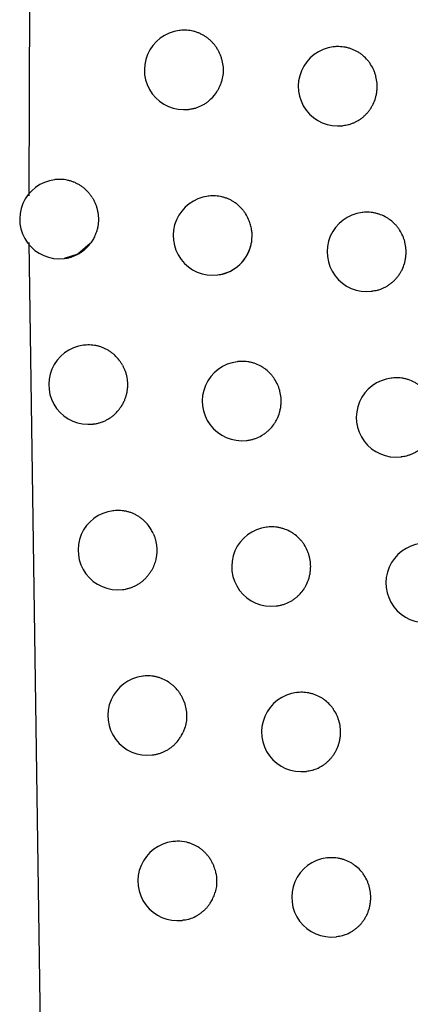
# Model space of a CAD drawing. Header units: millimetres. Extents: x -0.66 to 0.91, y -0.4 to 0.64.
# Tile 133 of 171: x 0.28237 to 0.28729, y 0.05226 to 0.06468. Entities that reach past the tile are written whole.
import ezdxf

# ---------------------------------------------------------------- set-up
doc = ezdxf.new("R2010")
doc.units = ezdxf.units.MM
doc.layers.add('FORMAT', color=7, linetype='Continuous')

msp = doc.modelspace()

# ---------------------------------------------------------------- linework, layer by layer
at = {"layer": 'FORMAT', "color": 7, "linetype": 'Continuous', "lineweight": 25}
for p, q in [((0.282573, 0.084525), (0.282484, 0.062453)), ((0.284391, 0.064539), (0.284382, 0.064538)), ((0.286331, 0.064332), (0.286322, 0.064331)), ((0.284501, 0.063545), (0.284508, 0.063546)), ((0.286441, 0.063338), (0.286448, 0.063339)), ((0.282819, 0.062658), (0.28281, 0.062657)), ((0.284754, 0.062451), (0.284745, 0.06245)), ((0.286695, 0.062244), (0.286686, 0.062243)), ((0.285297, 0.061995), (0.285292, 0.061865)), ((0.282486, 0.061867), (0.282953, 0.029505)), ((0.282929, 0.061664), (0.282935, 0.061665)), ((0.284864, 0.061457), (0.28487, 0.061457)), ((0.286805, 0.06125), (0.286812, 0.061251)), ((0.283185, 0.06057), (0.283176, 0.060569)), ((0.285121, 0.060363), (0.285112, 0.060362)), ((0.287063, 0.060157), (0.287055, 0.060156)), ((0.283295, 0.059576), (0.283301, 0.059577)), ((0.285231, 0.059369), (0.285237, 0.05937)), ((0.287174, 0.059163), (0.28718, 0.059163)), ((0.283555, 0.058483), (0.283546, 0.058482)), ((0.285492, 0.058276), (0.285484, 0.058275)), ((0.283665, 0.057489), (0.283671, 0.05749)), ((0.285603, 0.057282), (0.285609, 0.057283)), ((0.28393, 0.056397), (0.283921, 0.056396)), ((0.285869, 0.05619), (0.28586, 0.056189)), ((0.28404, 0.055403), (0.284046, 0.055404)), ((0.285979, 0.055196), (0.285985, 0.055197)), ((0.284309, 0.054312), (0.284301, 0.054311)), ((0.286249, 0.054105), (0.286241, 0.054104)), ((0.28442, 0.053318), (0.284426, 0.053319)), ((0.28636, 0.053111), (0.286366, 0.053112))]:
    msp.add_line(p, q, dxfattribs=at)
at = {"layer": 'FORMAT', "color": 7, "linetype": 'Continuous', "lineweight": 25, "flags": 128}
msp.add_lwpolyline([(0.283259, 0.061852), (0.283101, 0.061718), (0.282929, 0.061664)], dxfattribs=at)
at = {"layer": 'FORMAT', "color": 7, "linetype": 'Continuous', "lineweight": 25}
for centre, radius, start, end in [((0.284442, 0.064041), 0.0005, 96.8344, 276.8344), ((0.286382, 0.063835), 0.0005, 96.8344, 276.8344), ((0.28287, 0.06216), 0.0005, 96.8344, 276.8344), ((0.284805, 0.061953), 0.0005, 96.8344, 276.8344), ((0.286746, 0.061747), 0.0005, 96.8344, 276.8344), ((0.284804, 0.061948), 0.000495, 276.9807, 350.3466), ((0.283236, 0.060073), 0.0005, 96.8344, 276.8344), ((0.285172, 0.059866), 0.0005, 96.8344, 276.8344), ((0.287114, 0.059659), 0.0005, 96.8344, 276.8344), ((0.283606, 0.057986), 0.0005, 96.8344, 276.8344), ((0.285543, 0.057779), 0.0005, 96.8344, 276.8344), ((0.287487, 0.057573), 0.0005, 96.8344, 276.8344), ((0.283981, 0.0559), 0.0005, 96.8344, 276.8344), ((0.28592, 0.055693), 0.0005, 96.8344, 276.8344), ((0.28436, 0.053814), 0.0005, 96.8344, 276.8344), ((0.2863, 0.053608), 0.0005, 96.8344, 276.8344)]:
    msp.add_arc(centre, radius, start, end, dxfattribs=at)
for points, knots in [([(0.284916, 0.064182), (0.284914, 0.06419), (0.284907, 0.064212), (0.284894, 0.064245), (0.284876, 0.064283), (0.284855, 0.064319), (0.28483, 0.064353), (0.284804, 0.064385), (0.284775, 0.064414), (0.284743, 0.064441), (0.284709, 0.064465), (0.284674, 0.064486), (0.284637, 0.064504), (0.284598, 0.064519), (0.284545, 0.064534), (0.28449, 0.064542), (0.284436, 0.064542), (0.284407, 0.064543), (0.284392, 0.064539), (0.284391, 0.064539)], [0, 0, 0, 0, 0.035779, 0.094604, 0.153839, 0.213708, 0.274445, 0.333424, 0.392813, 0.452834, 0.51372, 0.573008, 0.632707, 0.693042, 0.754247, 0.873289, 0.93436, 0.995877, 1, 1, 1, 1]), ([(0.286877, 0.063835), (0.286877, 0.063849), (0.286876, 0.06389), (0.286866, 0.063946), (0.28685, 0.064), (0.28683, 0.064052), (0.286803, 0.064101), (0.286771, 0.064147), (0.286735, 0.064189), (0.286694, 0.064227), (0.286649, 0.064259), (0.286601, 0.064287), (0.28655, 0.064308), (0.286497, 0.064323), (0.286457, 0.064331), (0.286416, 0.064336), (0.286375, 0.064335), (0.286346, 0.064336), (0.286331, 0.064332), (0.286331, 0.064332)], [0, 0, 0, 0, 0.048867, 0.148262, 0.19891, 0.247953, 0.347166, 0.397806, 0.446929, 0.546301, 0.597018, 0.646301, 0.745995, 0.796877, 0.846313, 0.896093, 0.946407, 0.997452, 1, 1, 1, 1]), ([(0.284916, 0.064182), (0.284927, 0.064127), (0.284949, 0.064017), (0.284918, 0.06391), (0.284902, 0.063857)], [0, 0, 0, 0, 0.505365, 1, 1, 1, 1]), ([(0.284508, 0.063546), (0.284516, 0.063547), (0.284539, 0.06355), (0.284575, 0.063558), (0.284628, 0.063575), (0.284678, 0.063599), (0.284725, 0.063628), (0.28478, 0.063671), (0.284828, 0.063723), (0.284866, 0.063781), (0.284886, 0.063818), (0.284897, 0.063844), (0.284902, 0.063857)], [0, 0, 0, 0, 0.051876, 0.131945, 0.212605, 0.368478, 0.44847, 0.529056, 0.763501, 0.843751, 0.921597, 1, 1, 1, 1]), ([(0.286447, 0.063343), (0.28647, 0.063345), (0.286507, 0.063348), (0.286556, 0.063365), (0.286594, 0.06338), (0.286631, 0.0634), (0.286666, 0.063422), (0.286699, 0.063447), (0.28673, 0.063475), (0.286758, 0.063506), (0.286784, 0.063539), (0.286807, 0.063574), (0.286833, 0.063623), (0.286854, 0.063676), (0.286868, 0.063734), (0.286876, 0.063782), (0.286877, 0.063817), (0.286877, 0.063835)], [0, 0, 0, 0, 0.09809, 0.157565, 0.215107, 0.273053, 0.331626, 0.391058, 0.448441, 0.506227, 0.564639, 0.623909, 0.681097, 0.796795, 0.855861, 0.927531, 1, 1, 1, 1]), ([(0.283284, 0.062433), (0.28328, 0.062439), (0.283268, 0.062457), (0.283247, 0.062484), (0.28322, 0.062515), (0.28319, 0.062544), (0.283157, 0.062569), (0.283123, 0.062592), (0.283087, 0.062612), (0.283049, 0.062629), (0.28301, 0.062642), (0.28297, 0.062652), (0.28293, 0.062659), (0.282889, 0.062662), (0.282852, 0.062661), (0.282829, 0.062659), (0.282819, 0.062658)], [0, 0, 0, 0, 0.040104, 0.113935, 0.188274, 0.264208, 0.340691, 0.415031, 0.489881, 0.566337, 0.643346, 0.718197, 0.793565, 0.870558, 0.948112, 1, 1, 1, 1]), ([(0.285297, 0.061995), (0.285296, 0.062006), (0.285293, 0.062037), (0.285284, 0.062078), (0.285271, 0.062121), (0.285252, 0.06217), (0.285225, 0.062219), (0.285193, 0.062265), (0.285157, 0.062307), (0.285117, 0.062345), (0.285072, 0.062377), (0.285036, 0.062398), (0.284999, 0.062416), (0.28496, 0.06243), (0.284907, 0.062445), (0.284853, 0.062454), (0.284798, 0.062454), (0.284769, 0.062454), (0.284755, 0.062451), (0.284754, 0.06245)], [0, 0, 0, 0, 0.038789, 0.116946, 0.15636, 0.207878, 0.312098, 0.365291, 0.416933, 0.521396, 0.574708, 0.626595, 0.678843, 0.731648, 0.785214, 0.889729, 0.942775, 0.996591, 1, 1, 1, 1]), ([(0.283284, 0.062433), (0.283291, 0.062421), (0.283305, 0.062398), (0.283323, 0.06236), (0.283337, 0.062321), (0.283349, 0.06228), (0.28336, 0.062225), (0.283364, 0.062169), (0.283361, 0.062113), (0.283356, 0.062072), (0.283347, 0.062031), (0.283335, 0.061991), (0.283321, 0.061956), (0.283302, 0.061917), (0.283283, 0.061883), (0.283265, 0.061859), (0.283259, 0.061852)], [0, 0, 0, 0, 0.0663273, 0.1331153, 0.2013559, 0.2700983, 0.3364256, 0.4713333, 0.540075, 0.6064088, 0.6732032, 0.7414502, 0.8101992, 0.8572435, 0.9521196, 1, 1, 1, 1]), ([(0.287242, 0.061747), (0.287241, 0.061761), (0.28724, 0.061802), (0.287231, 0.061858), (0.287215, 0.061912), (0.287194, 0.061964), (0.287168, 0.062013), (0.287135, 0.062059), (0.287099, 0.062101), (0.287058, 0.062139), (0.287013, 0.062171), (0.286965, 0.062199), (0.286914, 0.06222), (0.286861, 0.062235), (0.286821, 0.062243), (0.28678, 0.062247), (0.286738, 0.062247), (0.286709, 0.062248), (0.286695, 0.062244), (0.286695, 0.062244)], [0, 0, 0, 0, 0.048888, 0.148328, 0.198999, 0.248064, 0.347322, 0.397985, 0.447122, 0.546522, 0.597254, 0.646534, 0.746222, 0.797102, 0.846519, 0.896281, 0.946576, 0.997602, 1, 1, 1, 1]), ([(0.282935, 0.061665), (0.282943, 0.061666), (0.282964, 0.061668), (0.282998, 0.061676), (0.283038, 0.061688), (0.283076, 0.061704), (0.283113, 0.061723), (0.283149, 0.061745), (0.283182, 0.06177), (0.283213, 0.061798), (0.283239, 0.061825), (0.283254, 0.061844), (0.283259, 0.061852)], [0, 0, 0, 0, 0.061572, 0.167964, 0.275097, 0.384576, 0.494868, 0.600873, 0.70762, 0.81672, 0.926637, 1, 1, 1, 1]), ([(0.28487, 0.061459), (0.284879, 0.06146), (0.284902, 0.061461), (0.284938, 0.06147), (0.285004, 0.061491), (0.285066, 0.061524), (0.285121, 0.061566), (0.285152, 0.061594), (0.28518, 0.061624), (0.285206, 0.061657), (0.285229, 0.061693), (0.285249, 0.061729), (0.285265, 0.061768), (0.285279, 0.061808), (0.285287, 0.06184), (0.285291, 0.06186), (0.285292, 0.061865)], [0, 0, 0, 0, 0.043896, 0.111333, 0.179267, 0.377581, 0.445457, 0.510915, 0.576834, 0.643469, 0.711087, 0.776221, 0.841814, 0.908118, 0.975397, 1, 1, 1, 1]), ([(0.286811, 0.061255), (0.286834, 0.061257), (0.286871, 0.06126), (0.28692, 0.061276), (0.286958, 0.061292), (0.286995, 0.061311), (0.28703, 0.061334), (0.287063, 0.061359), (0.287094, 0.061387), (0.287122, 0.061418), (0.287148, 0.061451), (0.287171, 0.061486), (0.287198, 0.061535), (0.287218, 0.061588), (0.287233, 0.061645), (0.28724, 0.061694), (0.287241, 0.061729), (0.287242, 0.061747)], [0, 0, 0, 0, 0.098205, 0.157644, 0.215156, 0.273072, 0.331614, 0.391014, 0.448382, 0.506154, 0.56455, 0.623804, 0.680997, 0.796706, 0.855777, 0.927489, 1, 1, 1, 1]), ([(0.283666, 0.060318), (0.283659, 0.060329), (0.283646, 0.060352), (0.283615, 0.060396), (0.283578, 0.060436), (0.283536, 0.060472), (0.283503, 0.060496), (0.283467, 0.060517), (0.28343, 0.060535), (0.283392, 0.06055), (0.283352, 0.060561), (0.283312, 0.060569), (0.283271, 0.060573), (0.28323, 0.060574), (0.283201, 0.060573), (0.283186, 0.06057), (0.283185, 0.06057)], [0, 0, 0, 0, 0.066955, 0.134334, 0.275132, 0.346586, 0.419066, 0.489486, 0.560391, 0.632819, 0.705772, 0.776621, 0.847959, 0.920839, 0.994251, 1, 1, 1, 1]), ([(0.285667, 0.059866), (0.285666, 0.059879), (0.285665, 0.059921), (0.285655, 0.059977), (0.28564, 0.06003), (0.285619, 0.060082), (0.285593, 0.060132), (0.285561, 0.060177), (0.285525, 0.06022), (0.285484, 0.060257), (0.285439, 0.060289), (0.285391, 0.060317), (0.28534, 0.060339), (0.285288, 0.060354), (0.285247, 0.060362), (0.285206, 0.060366), (0.285165, 0.060366), (0.285136, 0.060366), (0.285122, 0.060363), (0.285121, 0.060363)], [0, 0, 0, 0, 0.048797, 0.148051, 0.198628, 0.2476, 0.34667, 0.397236, 0.446315, 0.545595, 0.596263, 0.645553, 0.745262, 0.796149, 0.845642, 0.89548, 0.945852, 0.996954, 1, 1, 1, 1]), ([(0.283666, 0.060318), (0.283672, 0.060306), (0.283685, 0.060281), (0.2837, 0.060243), (0.283713, 0.060202), (0.283721, 0.060161), (0.283727, 0.06012), (0.283729, 0.060078), (0.283728, 0.060036), (0.283723, 0.059994), (0.283715, 0.059953), (0.283704, 0.059913), (0.28369, 0.059874), (0.28367, 0.059832), (0.283653, 0.059805), (0.283644, 0.05979)], [0, 0, 0, 0, 0.073948, 0.14841, 0.224491, 0.301132, 0.37508, 0.449542, 0.525623, 0.602263, 0.676217, 0.750684, 0.826771, 0.903417, 1, 1, 1, 1]), ([(0.287611, 0.059659), (0.28761, 0.059673), (0.287609, 0.059715), (0.287599, 0.059771), (0.287583, 0.059824), (0.287563, 0.059877), (0.287536, 0.059926), (0.287504, 0.059971), (0.287468, 0.060014), (0.287427, 0.060051), (0.287381, 0.060083), (0.287334, 0.060111), (0.287283, 0.060133), (0.28723, 0.060148), (0.287189, 0.060155), (0.287148, 0.06016), (0.287107, 0.06016), (0.287078, 0.06016), (0.287064, 0.060156), (0.287063, 0.060156)], [0, 0, 0, 0, 0.048909, 0.14839, 0.199081, 0.248167, 0.347466, 0.398151, 0.4473, 0.546726, 0.597473, 0.64675, 0.746433, 0.797312, 0.846711, 0.896455, 0.946733, 0.997742, 1, 1, 1, 1]), ([(0.285237, 0.059371), (0.285246, 0.059372), (0.285269, 0.059374), (0.285305, 0.059383), (0.285358, 0.059399), (0.285408, 0.059423), (0.285455, 0.059453), (0.285488, 0.059478), (0.285529, 0.059515), (0.285566, 0.059558), (0.285596, 0.059605), (0.285623, 0.059654), (0.285643, 0.059707), (0.285657, 0.059764), (0.285665, 0.059813), (0.285666, 0.059848), (0.285667, 0.059866)], [0, 0, 0, 0, 0.038717, 0.097863, 0.157445, 0.273027, 0.3317, 0.391235, 0.44867, 0.564871, 0.624198, 0.681375, 0.797053, 0.85611, 0.927657, 1, 1, 1, 1]), ([(0.283301, 0.059577), (0.28331, 0.059578), (0.283332, 0.059581), (0.283368, 0.059589), (0.283408, 0.059602), (0.283446, 0.059618), (0.283483, 0.059637), (0.283518, 0.05966), (0.283558, 0.059691), (0.283603, 0.059733), (0.28363, 0.059771), (0.283644, 0.05979)], [0, 0, 0, 0, 0.0644815, 0.1656342, 0.2675338, 0.3657206, 0.4645938, 0.5656386, 0.6674368, 0.8324597, 1, 1, 1, 1]), ([(0.28718, 0.059167), (0.287203, 0.059169), (0.28724, 0.059173), (0.287288, 0.059189), (0.287327, 0.059205), (0.287363, 0.059224), (0.287399, 0.059246), (0.287432, 0.059272), (0.287463, 0.0593), (0.287491, 0.05933), (0.287517, 0.059363), (0.28754, 0.059399), (0.287566, 0.059448), (0.287587, 0.0595), (0.287601, 0.059558), (0.287609, 0.059607), (0.28761, 0.059642), (0.287611, 0.059659)], [0, 0, 0, 0, 0.0983113, 0.1577183, 0.2152026, 0.2730901, 0.3316031, 0.3909735, 0.4483284, 0.506086, 0.5644683, 0.6237069, 0.6809054, 0.7966245, 0.8556994, 0.9274497, 1, 1, 1, 1]), ([(0.284054, 0.058197), (0.284045, 0.058214), (0.284028, 0.058249), (0.28399, 0.058304), (0.283949, 0.058349), (0.283907, 0.058385), (0.283873, 0.058409), (0.283837, 0.05843), (0.283801, 0.058448), (0.283762, 0.058463), (0.283722, 0.058474), (0.283682, 0.058482), (0.283641, 0.058486), (0.2836, 0.058487), (0.283571, 0.058486), (0.283556, 0.058483), (0.283555, 0.058483)], [0, 0, 0, 0, 0.093152, 0.187283, 0.319589, 0.386735, 0.454846, 0.520983, 0.588054, 0.655599, 0.724117, 0.790624, 0.85759, 0.926003, 0.994917, 1, 1, 1, 1]), ([(0.286039, 0.057779), (0.286038, 0.057793), (0.286037, 0.057834), (0.286027, 0.05789), (0.286012, 0.057944), (0.285991, 0.057996), (0.285965, 0.058045), (0.285932, 0.05809), (0.285897, 0.058133), (0.285856, 0.058171), (0.285811, 0.058203), (0.285763, 0.058231), (0.285712, 0.058252), (0.285659, 0.058267), (0.285619, 0.058275), (0.285578, 0.058279), (0.285536, 0.05828), (0.285508, 0.058279), (0.285493, 0.058276), (0.285492, 0.058276)], [0, 0, 0, 0, 0.048823, 0.148131, 0.198734, 0.247733, 0.346857, 0.397451, 0.446546, 0.54586, 0.596547, 0.645834, 0.745535, 0.79642, 0.845891, 0.895706, 0.946055, 0.997135, 1, 1, 1, 1]), ([(0.284054, 0.058197), (0.284059, 0.058184), (0.28407, 0.058159), (0.284082, 0.058119), (0.284091, 0.058078), (0.284097, 0.058036), (0.2841, 0.057995), (0.284099, 0.057953), (0.284095, 0.057911), (0.284087, 0.057871), (0.284074, 0.057823), (0.284057, 0.057778), (0.28404, 0.057746), (0.284034, 0.057735)], [0, 0, 0, 0, 0.08579, 0.172177, 0.260442, 0.349356, 0.435146, 0.521532, 0.609797, 0.69871, 0.773063, 0.923645, 1, 1, 1, 1]), ([(0.283671, 0.05749), (0.28368, 0.057491), (0.283703, 0.057494), (0.283739, 0.057503), (0.283778, 0.057515), (0.283816, 0.057531), (0.283853, 0.05755), (0.283888, 0.057573), (0.283922, 0.057598), (0.283952, 0.057626), (0.28398, 0.057657), (0.284006, 0.05769), (0.284024, 0.057717), (0.284033, 0.057732), (0.284034, 0.057735)], [0, 0, 0, 0, 0.059494, 0.15218, 0.24555, 0.335526, 0.426131, 0.518725, 0.612008, 0.701556, 0.791731, 0.883891, 0.976739, 1, 1, 1, 1]), ([(0.285609, 0.057285), (0.285618, 0.057285), (0.285641, 0.057287), (0.285677, 0.057296), (0.28573, 0.057312), (0.28578, 0.057336), (0.285827, 0.057366), (0.28586, 0.057391), (0.285901, 0.057429), (0.285938, 0.057471), (0.285968, 0.057518), (0.285995, 0.057567), (0.286015, 0.05762), (0.286029, 0.057678), (0.286037, 0.057726), (0.286038, 0.057761), (0.286039, 0.057779)], [0, 0, 0, 0, 0.0388942, 0.0979988, 0.1575394, 0.2730491, 0.3316847, 0.3911815, 0.4485982, 0.564763, 0.6240707, 0.6812538, 0.7969443, 0.8560076, 0.9276049, 1, 1, 1, 1]), ([(0.284447, 0.056066), (0.284442, 0.056078), (0.284432, 0.056104), (0.284414, 0.056141), (0.284393, 0.056177), (0.284361, 0.056222), (0.284324, 0.056263), (0.284281, 0.056299), (0.284237, 0.056331), (0.284188, 0.056357), (0.284137, 0.056377), (0.284097, 0.056388), (0.284057, 0.056396), (0.284016, 0.0564), (0.283974, 0.056401), (0.283946, 0.0564), (0.283931, 0.056397), (0.28393, 0.056397)], [0, 0, 0, 0, 0.060469, 0.121352, 0.183533, 0.246162, 0.369005, 0.431349, 0.494591, 0.618102, 0.680786, 0.744372, 0.806062, 0.868177, 0.931636, 0.995559, 1, 1, 1, 1]), ([(0.286415, 0.055693), (0.286415, 0.055707), (0.286414, 0.055748), (0.286404, 0.055804), (0.286388, 0.055858), (0.286368, 0.05591), (0.286341, 0.055959), (0.286309, 0.056005), (0.286273, 0.056047), (0.286232, 0.056085), (0.286187, 0.056117), (0.286139, 0.056145), (0.286088, 0.056166), (0.286035, 0.056181), (0.285995, 0.056189), (0.285954, 0.056194), (0.285913, 0.056193), (0.285884, 0.056194), (0.285869, 0.05619), (0.285869, 0.05619)], [0, 0, 0, 0, 0.048848, 0.148207, 0.198836, 0.24786, 0.347036, 0.397656, 0.446767, 0.546114, 0.596819, 0.646103, 0.7458, 0.796683, 0.846133, 0.895928, 0.946256, 0.997315, 1, 1, 1, 1]), ([(0.284447, 0.056066), (0.28446, 0.056011), (0.284486, 0.055902), (0.284464, 0.055773), (0.284437, 0.055707), (0.284431, 0.055693)], [0, 0, 0, 0, 0.438423, 0.876846, 1, 1, 1, 1]), ([(0.284046, 0.055404), (0.284055, 0.055405), (0.284078, 0.055408), (0.284114, 0.055417), (0.284153, 0.055429), (0.284192, 0.055445), (0.284228, 0.055464), (0.284263, 0.055487), (0.284297, 0.055512), (0.284338, 0.055549), (0.284374, 0.055592), (0.284402, 0.055636), (0.284419, 0.055666), (0.284427, 0.055684), (0.284431, 0.055693)], [0, 0, 0, 0, 0.054147, 0.137956, 0.222383, 0.30375, 0.385684, 0.469415, 0.55377, 0.63478, 0.79958, 0.883574, 0.941682, 1, 1, 1, 1]), ([(0.285985, 0.055201), (0.286008, 0.055203), (0.286045, 0.055206), (0.286106, 0.055227), (0.286157, 0.05525), (0.286204, 0.05528), (0.286237, 0.055305), (0.286268, 0.055333), (0.286296, 0.055364), (0.286322, 0.055397), (0.286345, 0.055432), (0.286371, 0.055481), (0.286392, 0.055534), (0.286406, 0.055592), (0.286414, 0.05564), (0.286415, 0.055675), (0.286415, 0.055693)], [0, 0, 0, 0, 0.0979888, 0.1574928, 0.2729393, 0.3315423, 0.3910055, 0.448408, 0.5062142, 0.5646468, 0.6239383, 0.6811297, 0.7968363, 0.8559071, 0.9275543, 1, 1, 1, 1]), ([(0.284845, 0.053911), (0.28484, 0.053934), (0.284831, 0.05397), (0.284812, 0.054018), (0.284794, 0.054056), (0.284773, 0.054092), (0.284749, 0.054126), (0.284722, 0.054158), (0.284693, 0.054187), (0.284661, 0.054214), (0.284627, 0.054238), (0.284592, 0.054259), (0.284555, 0.054277), (0.284516, 0.054291), (0.28445, 0.05431), (0.284381, 0.054317), (0.284325, 0.054314), (0.28431, 0.054312), (0.284309, 0.054312)], [0, 0, 0, 0, 0.094598, 0.149874, 0.205537, 0.261795, 0.318869, 0.374283, 0.430082, 0.486476, 0.543682, 0.599372, 0.655447, 0.712121, 0.769612, 0.938451, 0.99622, 1, 1, 1, 1]), ([(0.286796, 0.053608), (0.286796, 0.053622), (0.286795, 0.053663), (0.286785, 0.053719), (0.286769, 0.053773), (0.286749, 0.053825), (0.286722, 0.053874), (0.28669, 0.05392), (0.286654, 0.053962), (0.286613, 0.054), (0.286568, 0.054032), (0.28652, 0.05406), (0.286469, 0.054081), (0.286416, 0.054096), (0.286375, 0.054104), (0.286334, 0.054108), (0.286293, 0.054108), (0.286264, 0.054109), (0.28625, 0.054105), (0.286249, 0.054105)], [0, 0, 0, 0, 0.048871, 0.148276, 0.198928, 0.247976, 0.347198, 0.397843, 0.446968, 0.546345, 0.597065, 0.646346, 0.746037, 0.796919, 0.846349, 0.896124, 0.946433, 0.997472, 1, 1, 1, 1]), ([(0.284845, 0.053911), (0.284851, 0.053855), (0.28486, 0.053775), (0.284841, 0.053698), (0.284835, 0.053675)], [0, 0, 0, 0, 0.702929, 1, 1, 1, 1]), ([(0.284425, 0.053323), (0.284448, 0.053324), (0.284485, 0.053328), (0.284546, 0.053348), (0.284596, 0.053371), (0.284643, 0.053401), (0.284676, 0.053427), (0.284707, 0.053455), (0.284735, 0.053485), (0.284761, 0.053519), (0.284782, 0.053551), (0.284805, 0.053592), (0.284823, 0.053633), (0.284832, 0.053664), (0.284835, 0.053675)], [0, 0, 0, 0, 0.120995, 0.195012, 0.338062, 0.411473, 0.485429, 0.556742, 0.628557, 0.701153, 0.774819, 0.830637, 0.943192, 1, 1, 1, 1]), ([(0.286366, 0.053116), (0.286389, 0.053118), (0.286426, 0.053121), (0.286487, 0.053142), (0.286538, 0.053165), (0.286585, 0.053195), (0.286618, 0.05322), (0.286649, 0.053248), (0.286677, 0.053279), (0.286703, 0.053312), (0.286726, 0.053347), (0.286752, 0.053396), (0.286773, 0.053449), (0.286787, 0.053507), (0.286795, 0.053555), (0.286796, 0.05359), (0.286796, 0.053608)], [0, 0, 0, 0, 0.098108, 0.157576, 0.27296, 0.33153, 0.39096, 0.448347, 0.506138, 0.564554, 0.623829, 0.681026, 0.796744, 0.855819, 0.92751, 1, 1, 1, 1])]:
    msp.add_open_spline(points, degree=3, knots=knots, dxfattribs=at)

doc.saveas('drawing.dxf')
